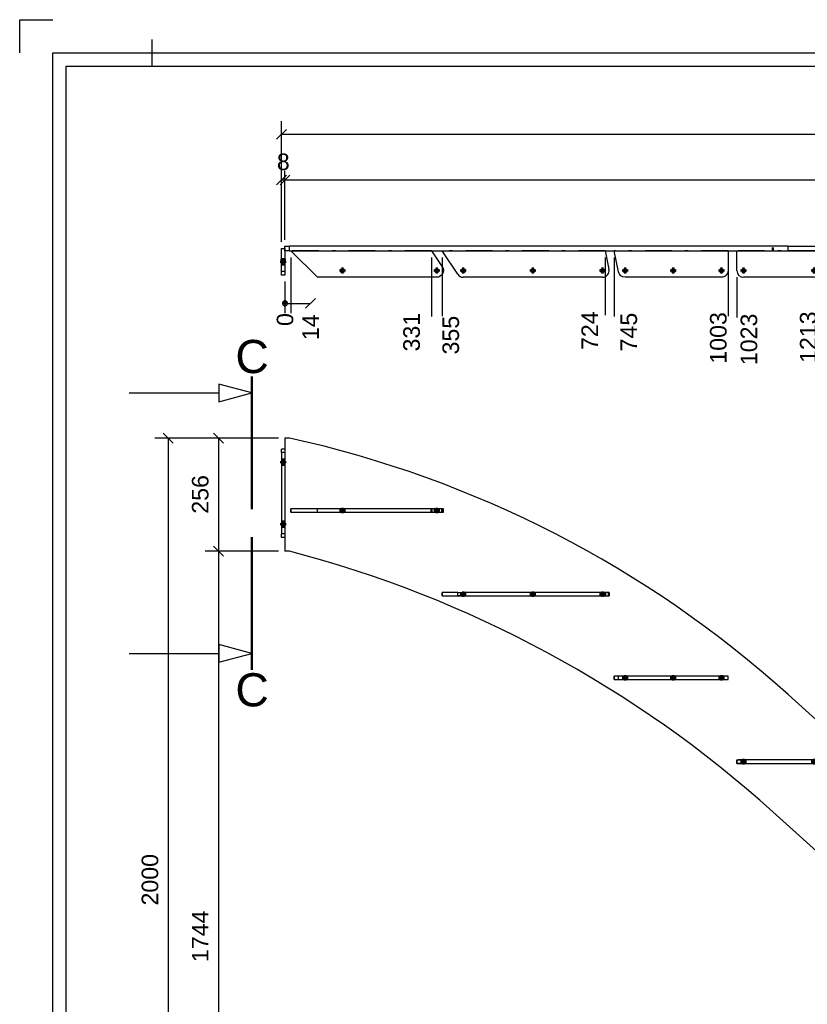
# Model space of a CAD drawing. Header units: millimetres. Extents: x -1132 to -712, y -484 to -187.
# Tile 3 of 8: x -1132 to -1013, y -335 to -187. Entities that reach past the tile are written whole.
import ezdxf
from ezdxf.enums import TextEntityAlignment as Align

# ---------------------------------------------------------------- set-up
doc = ezdxf.new("R2010")
doc.units = ezdxf.units.MM
for name, pattern in [('DASHDOT', [8.5, 4, -2, 0.5, -2]), ('DOT', [2, 0.5, -1.5]), ('STRICHPUNKT2', [18.5, 10, -4, 0.5, -4]), ('STRICHPUNKT3', [35.5, 25, -5, 0.5, -5])]:
    doc.linetypes.add(name, pattern=pattern)
doc.layers.get('0').update_dxf_attribs({"linetype": 'CONTINUOUS'})
for name, color, linetype in [('DIM49', 4, 'CONTINUOUS'), ('LE_MIDDLE', 7, 'CONTINUOUS'), ('TXT_ALL', 7, 'CONTINUOUS'), ('TXT_DIM49', 2, 'CONTINUOUS')]:
    doc.layers.add(name, color=color, linetype=linetype)
doc.layers.add('LE_ALL', color=7, linetype='CONTINUOUS', lineweight=50)
doc.styles.add('ARIAL', font='arial.ttf')

# ---------------------------------------------------------------- blocks, each defined once
blk = doc.blocks.new('DINA3_00002', base_point=(-718.82, -476.63))
for p, q in [((-1111.82, -193.63), (-1111.82, -189.63)), ((-1124.82, -476.63), (-1124.82, -193.63)), ((-1124.82, -193.63), (-718.82, -193.63))]:
    blk.add_line(p, q)
for points in [[(-1131.82, -191.63), (-1131.82, -186.63), (-1126.82, -186.63)], [(-1126.82, -478.63), (-1126.82, -191.63), (-716.82, -191.63)]]:
    blk.add_lwpolyline(points)
blk = doc.blocks.new('_ZBL0023_00001')
blk.add_blockref('DINA3_00002', (-718.82, -476.63))
blk = doc.blocks.new('_D1', base_point=(-1103.35, -261.14))
at = {"layer": 'DIM49', "color": 1}
for p, q in [((-1101.1, -250.48), (-1102.6, -248.98)), ((-1092.81, -249.73), (-1103.85, -249.73)), ((-1101.85, -249.73), (-1101.85, -266.79)), ((-1092.81, -266.79), (-1103.85, -266.79)), ((-1102.6, -266.04), (-1101.1, -267.54))]:
    blk.add_line(p, q, dxfattribs=at)
at = {"layer": 'TXT_DIM49', "style": 'ARIAL'}
blk.add_text('256', height=2.5, rotation=90.0002, dxfattribs=at).set_placement((-1103.35, -261.14))
blk = doc.blocks.new('_D2', base_point=(-1103.35, -328.76))
at = {"layer": 'DIM49', "color": 1}
for p, q in [((-1092.81, -266.79), (-1103.85, -266.79)), ((-1101.1, -267.54), (-1102.6, -266.04)), ((-1101.85, -266.79), (-1101.85, -383.05))]:
    blk.add_line(p, q, dxfattribs=at)
at = {"layer": 'TXT_DIM49', "style": 'ARIAL'}
blk.add_text('1744', height=2.5, rotation=90.0002, dxfattribs=at).set_placement((-1103.35, -328.76))
blk = doc.blocks.new('_D3', base_point=(-1110.93, -320.23))
at = {"layer": 'DIM49', "color": 1}
for p, q in [((-1108.68, -250.48), (-1110.18, -248.98)), ((-1092.81, -249.73), (-1111.43, -249.73)), ((-1109.43, -249.73), (-1109.43, -383.05))]:
    blk.add_line(p, q, dxfattribs=at)
at = {"layer": 'TXT_DIM49', "style": 'ARIAL'}
blk.add_text('2000', height=2.5, rotation=90.0002, dxfattribs=at).set_placement((-1110.93, -320.23))
blk = doc.blocks.new('Plaatwerk D_ 10_00093', base_point=(-1091.15, -266.79))
for p, q in [((-1091.15, -266.79), (-1091.81, -266.79)), ((-977.9, -322.71), (-1015.93, -288.42)), ((-975.03, -345.05), (-1018.22, -306.1))]:
    blk.add_line(p, q)
blk.add_lwpolyline([(-1091.15, -249.73), (-1091.81, -249.73), (-1091.81, -266.79)])
for centre, radius, start, end in [((-1126.64, -411.2), 165.32, 47.9593, 77.6018), ((-1135.23, -435.85), 174.71, 47.9563, 75.3858)]:
    blk.add_arc(centre, radius, start, end)
at = {"layer": 'LE_ALL', "color": 3, "linetype": 'DOT'}
blk.add_line((-1069.71, -260.91), (-1069.71, -260.38), dxfattribs=at)
blk.add_lwpolyline([(-1043.53, -273.54), (-1043.53, -273)], dxfattribs=at)
at = {"layer": 'LE_MIDDLE', "color": 2, "linetype": 'DASHDOT'}
for points in [[(-1069.71, -260.38), (-1090.91, -260.38), (-1090.91, -260.91), (-1069.71, -260.91)], [(-1043.53, -273), (-1068.11, -273), (-1068.11, -273.54), (-1043.53, -273.54)]]:
    blk.add_lwpolyline(points, dxfattribs=at)
for points in [[(-1024.98, -286.16), (-1024.98, -285.63), (-1042.16, -285.63), (-1042.16, -286.16)], [(-1010.98, -298.79), (-1010.98, -298.26), (-1023.64, -298.26), (-1023.64, -298.79)]]:
    blk.add_lwpolyline(points, close=True, dxfattribs=at)
for name, p in [('_D3', (-1110.93, -320.23)), ('_D1', (-1103.35, -261.14)), ('_D2', (-1103.35, -328.76))]:
    blk.add_blockref(name, p)
blk = doc.blocks.new('Plaatwerk D_ 10_00092')
blk.add_blockref('Plaatwerk D_ 10_00093', (-1091.15, -266.79))
blk = doc.blocks.new('_D7', base_point=(-1003.96, -308.89))
at = {"layer": 'DIM49', "color": 1}
for p, q in [((-1009.98, -298.26), (-1000.46, -298.26)), ((-1001.71, -299.01), (-1003.21, -297.51)), ((-1002.46, -298.26), (-1002.46, -310.88)), ((-1003.21, -310.13), (-1001.71, -311.63)), ((-1005.56, -310.88), (-1000.46, -310.88))]:
    blk.add_line(p, q, dxfattribs=at)
at = {"layer": 'TXT_DIM49', "style": 'ARIAL'}
blk.add_text('189,4', height=2.5, rotation=90.0002, dxfattribs=at).set_placement((-1003.96, -308.89))
blk = doc.blocks.new('Plaatwerk D_ 8_00124', base_point=(-1022.94, -298.26))
for p, q in [((-1022.64, -298.79), (-1022.64, -298.26)), ((-1011.98, -298.26), (-1010.98, -298.26)), ((-1010.98, -298.79), (-1010.98, -298.26)), ((-1022.64, -298.79), (-1023.64, -298.79)), ((-1010.98, -298.79), (-1011.98, -298.79))]:
    blk.add_line(p, q)
for points in [[(-1023.64, -298.79), (-1023.64, -298.26), (-1022.64, -298.26)], [(-1022.64, -298.79), (-1011.98, -298.79), (-1011.98, -298.26), (-1022.64, -298.26)]]:
    blk.add_lwpolyline(points)
at = {"layer": 'LE_ALL', "color": 3, "linetype": 'DOT'}
for p, q in [((-1022.94, -298.26), (-1022.94, -298.79)), ((-1022.34, -298.26), (-1022.34, -298.79)), ((-1012.28, -298.26), (-1012.28, -298.79)), ((-1011.68, -298.26), (-1011.68, -298.79))]:
    blk.add_line(p, q, dxfattribs=at)
blk.add_blockref('_D7', (-1003.96, -308.89))
blk = doc.blocks.new('_00126', base_point=(-1022.64, -298.11))
at = {"layer": 'LE_ALL', "color": 1, "linetype": 'STRICHPUNKT2'}
for p, q in [((-1022.64, -298.11), (-1022.64, -298.94)), ((-1011.98, -298.11), (-1011.98, -298.94))]:
    blk.add_line(p, q, dxfattribs=at)
blk = doc.blocks.new('_00125')
blk.add_blockref('_00126', (-1022.64, -298.11))
blk = doc.blocks.new('Plaatwerk D_ 8_00123')
for name, p in [('Plaatwerk D_ 8_00124', (-1022.94, -298.26)), ('_00125', (0, 0))]:
    blk.add_blockref(name, p)
blk = doc.blocks.new('Plaatwerk D_ 8_00128', base_point=(-1026.28, -285.63))
for p, q in [((-1042.16, -286.16), (-1042.16, -285.63)), ((-1042.16, -286.16), (-1041.49, -286.16)), ((-1041.49, -286.16), (-1041.49, -285.63)), ((-1041.49, -286.16), (-1040.51, -286.16)), ((-1040.51, -286.16), (-1040.51, -285.63)), ((-1025.98, -285.63), (-1040.51, -285.63)), ((-1040.51, -286.16), (-1025.98, -286.16)), ((-1025.98, -286.16), (-1025.98, -285.63))]:
    blk.add_line(p, q)
for points in [[(-1040.51, -285.63), (-1041.49, -285.63), (-1042.16, -285.63)], [(-1025.98, -286.16), (-1024.98, -286.16), (-1024.98, -285.63), (-1025.98, -285.63)]]:
    blk.add_lwpolyline(points)
at = {"layer": 'LE_ALL', "color": 3, "linetype": 'DOT'}
for p, q in [((-1040.81, -285.63), (-1040.81, -286.16)), ((-1040.21, -285.63), (-1040.21, -286.16)), ((-1033.55, -285.63), (-1033.55, -286.16)), ((-1032.95, -285.63), (-1032.95, -286.16)), ((-1026.28, -285.63), (-1026.28, -286.16)), ((-1025.68, -285.63), (-1025.68, -286.16))]:
    blk.add_line(p, q, dxfattribs=at)
blk = doc.blocks.new('_00130', base_point=(-1025.98, -285.48))
at = {"layer": 'LE_ALL', "color": 1, "linetype": 'STRICHPUNKT2'}
for p, q in [((-1040.51, -285.48), (-1040.51, -286.31)), ((-1033.25, -285.48), (-1033.25, -286.31)), ((-1025.98, -285.48), (-1025.98, -286.31))]:
    blk.add_line(p, q, dxfattribs=at)
blk = doc.blocks.new('_00129')
blk.add_blockref('_00130', (-1025.98, -285.48))
blk = doc.blocks.new('Plaatwerk D_ 8_00127')
for name, p in [('Plaatwerk D_ 8_00128', (-1026.28, -285.63)), ('_00129', (0, 0))]:
    blk.add_blockref(name, p)
blk = doc.blocks.new('Plaatwerk D_ 8_00132', base_point=(-1043.53, -273.54))
for p, q in [((-1068.11, -273.54), (-1068.11, -273)), ((-1065.75, -273), (-1068.11, -273)), ((-1064.92, -273.54), (-1064.92, -273)), ((-1042.92, -273), (-1043.92, -273)), ((-1042.92, -273.54), (-1042.92, -273)), ((-1068.11, -273.54), (-1065.75, -273.54)), ((-1064.92, -273.54), (-1065.75, -273.54)), ((-1043.92, -273.54), (-1042.92, -273.54))]:
    blk.add_line(p, q)
for points in [[(-1065.75, -273.54), (-1065.75, -273), (-1064.92, -273)], [(-1064.92, -273.54), (-1043.92, -273.54), (-1043.92, -273), (-1064.92, -273)]]:
    blk.add_lwpolyline(points)
at = {"layer": 'LE_ALL', "color": 3, "linetype": 'DOT'}
for p, q in [((-1065.22, -273), (-1065.22, -273.54)), ((-1064.62, -273), (-1064.62, -273.54)), ((-1054.72, -273), (-1054.72, -273.54)), ((-1054.12, -273), (-1054.12, -273.54)), ((-1044.22, -273), (-1044.22, -273.54)), ((-1043.62, -273), (-1043.62, -273.54)), ((-1043.53, -273.54), (-1043.53, -273)), ((-1042.94, -273.54), (-1042.94, -273))]:
    blk.add_line(p, q, dxfattribs=at)
blk = doc.blocks.new('_00134', base_point=(-1043.92, -272.85))
at = {"layer": 'LE_ALL', "color": 1, "linetype": 'STRICHPUNKT2'}
for p, q in [((-1064.92, -272.85), (-1064.92, -273.69)), ((-1054.42, -272.85), (-1054.42, -273.69)), ((-1043.92, -272.85), (-1043.92, -273.69))]:
    blk.add_line(p, q, dxfattribs=at)
blk = doc.blocks.new('_00133')
blk.add_blockref('_00134', (-1043.92, -272.85))
blk = doc.blocks.new('Plaatwerk D_ 8_00131')
for name, p in [('Plaatwerk D_ 8_00132', (-1043.53, -273.54)), ('_00133', (0, 0))]:
    blk.add_blockref(name, p)
blk = doc.blocks.new('Plaatwerk D_ 8_00136', base_point=(-1068.09, -260.91))
for p, q in [((-1090.91, -260.91), (-1090.91, -260.38)), ((-1090.91, -260.91), (-1086.91, -260.91)), ((-1086.91, -260.91), (-1086.91, -260.38)), ((-1086.91, -260.91), (-1068.92, -260.91)), ((-1067.92, -260.38), (-1068.92, -260.38)), ((-1068.92, -260.91), (-1068.92, -260.38))]:
    blk.add_line(p, q)
for points in [[(-1068.92, -260.38), (-1086.91, -260.38), (-1090.91, -260.38)], [(-1068.92, -260.91), (-1067.92, -260.91), (-1067.92, -260.38)]]:
    blk.add_lwpolyline(points)
at = {"layer": 'LE_ALL', "color": 3, "linetype": 'DOT'}
for p, q in [((-1083.45, -260.38), (-1083.45, -260.91)), ((-1082.85, -260.38), (-1082.85, -260.91)), ((-1069.71, -260.91), (-1069.71, -260.38)), ((-1069.22, -260.38), (-1069.22, -260.91)), ((-1068.62, -260.38), (-1068.62, -260.91)), ((-1068.09, -260.91), (-1068.09, -260.38))]:
    blk.add_line(p, q, dxfattribs=at)
blk = doc.blocks.new('_00138', base_point=(-1068.92, -260.23))
at = {"layer": 'LE_ALL', "color": 1, "linetype": 'STRICHPUNKT2'}
for p, q in [((-1083.15, -260.23), (-1083.15, -261.06)), ((-1068.92, -260.23), (-1068.92, -261.06))]:
    blk.add_line(p, q, dxfattribs=at)
blk = doc.blocks.new('_00137')
blk.add_blockref('_00138', (-1068.92, -260.23))
blk = doc.blocks.new('Plaatwerk D_ 8_00135')
for name, p in [('Plaatwerk D_ 8_00136', (-1068.09, -260.91)), ('_00137', (0, 0))]:
    blk.add_blockref(name, p)
blk = doc.blocks.new('Trededragers_00098')
for name in ['Plaatwerk D_ 8_00135', 'Plaatwerk D_ 8_00131', 'Plaatwerk D_ 8_00127', 'Plaatwerk D_ 8_00123']:
    blk.add_blockref(name, (0, 0))
blk = doc.blocks.new('Plaatwerk D_ 8_00140', base_point=(-1091.81, -262.31))
for p, q in [((-1091.81, -251.38), (-1092.35, -251.38)), ((-1092.35, -251.91), (-1092.35, -264.18)), ((-1091.81, -251.38), (-1091.81, -251.91)), ((-1091.81, -251.91), (-1091.81, -264.18)), ((-1091.81, -264.18), (-1092.35, -264.18))]:
    blk.add_line(p, q)
for points in [[(-1091.81, -251.91), (-1092.35, -251.91), (-1092.35, -251.38)], [(-1091.81, -264.18), (-1091.81, -264.71), (-1092.35, -264.71), (-1092.35, -264.18)]]:
    blk.add_lwpolyline(points)
at = {"layer": 'LE_ALL', "color": 3, "linetype": 'DOT'}
for p, q in [((-1091.81, -252.98), (-1092.35, -252.98)), ((-1091.81, -253.78), (-1092.35, -253.78)), ((-1091.81, -262.31), (-1092.35, -262.31)), ((-1091.81, -263.11), (-1092.35, -263.11))]:
    blk.add_line(p, q, dxfattribs=at)
blk = doc.blocks.new('DIN 13-M12_00142', base_point=(-1091.81, -262.37))
at = {"layer": 'LE_ALL', "color": 3, "linetype": 'DOT'}
for p, q in [((-1091.81, -252.98), (-1092.35, -252.98)), ((-1091.81, -253.04), (-1092.35, -253.04)), ((-1091.81, -253.72), (-1092.35, -253.72)), ((-1091.81, -253.78), (-1092.35, -253.78)), ((-1091.81, -262.31), (-1092.35, -262.31)), ((-1091.81, -262.37), (-1092.35, -262.37)), ((-1091.81, -263.05), (-1092.35, -263.05)), ((-1091.81, -263.11), (-1092.35, -263.11))]:
    blk.add_line(p, q, dxfattribs=at)
blk = doc.blocks.new('DIN 13-M12_00141')
blk.add_blockref('DIN 13-M12_00142', (-1091.81, -262.37))
blk = doc.blocks.new('_00144', base_point=(-1091.61, -262.71))
at = {"layer": 'LE_ALL', "color": 1, "linetype": 'STRICHPUNKT2'}
for p, q in [((-1091.61, -253.38), (-1092.55, -253.38)), ((-1091.61, -262.71), (-1092.55, -262.71))]:
    blk.add_line(p, q, dxfattribs=at)
blk = doc.blocks.new('_00143')
blk.add_blockref('_00144', (-1091.61, -262.71))
blk = doc.blocks.new('Plaatwerk D_ 8_00139')
for name, p in [('Plaatwerk D_ 8_00140', (-1091.81, -262.31)), ('_00143', (0, 0)), ('DIN 13-M12_00141', (0, 0))]:
    blk.add_blockref(name, p)
blk = doc.blocks.new('Trapboom_00091')
for name in ['Plaatwerk D_ 10_00092', 'Plaatwerk D_ 8_00139', 'Trededragers_00098']:
    blk.add_blockref(name, (0, 0))
blk = doc.blocks.new('BNR 14_00090')
blk.add_blockref('Trapboom_00091', (0, 0))
blk = doc.blocks.new('Breda_00089')
blk.add_blockref('BNR 14_00090', (0, 0))
blk = doc.blocks.new('AKPFEIL_00149', base_point=(-1096.8, -242.93))
blk.add_line((-1115.3, -242.93), (-1101.8, -242.93))
blk.add_lwpolyline([(-1096.8, -242.93), (-1101.8, -241.59), (-1101.8, -244.27)], close=True)
blk = doc.blocks.new('3DFIGCON_00148')
blk.add_blockref('AKPFEIL_00149', (-1096.8, -242.93))
blk = doc.blocks.new('AKPFEIL_00151', base_point=(-1096.8, -282.2))
blk.add_line((-1115.3, -282.2), (-1101.8, -282.2))
blk.add_lwpolyline([(-1096.8, -282.2), (-1101.8, -280.86), (-1101.8, -283.54)], close=True)
blk = doc.blocks.new('3DFIGCON_00150')
blk.add_blockref('AKPFEIL_00151', (-1096.8, -282.2))
blk = doc.blocks.new('TFIELD_00154', base_point=(-1099.29, -237.43))
at = {"layer": 'TXT_ALL', "color": 1, "style": 'ARIAL'}
blk.add_text('C', height=5, dxfattribs=at).set_placement((-1099.29, -237.43), align=Align.MIDDLE_LEFT)
blk = doc.blocks.new('FLEX_00153', base_point=(-1096.8, -237.43))
blk.add_blockref('TFIELD_00154', (-1099.29, -237.43))
blk = doc.blocks.new('3DFIGCON_00152')
blk.add_blockref('FLEX_00153', (-1096.8, -237.43))
blk = doc.blocks.new('TFIELD_00157', base_point=(-1099.29, -287.7))
at = {"layer": 'TXT_ALL', "color": 1, "style": 'ARIAL'}
blk.add_text('C', height=5, dxfattribs=at).set_placement((-1099.29, -287.7), align=Align.MIDDLE_LEFT)
blk = doc.blocks.new('FLEX_00156', base_point=(-1096.8, -287.7))
blk.add_blockref('TFIELD_00157', (-1099.29, -287.7))
blk = doc.blocks.new('3DFIGCON_00155')
blk.add_blockref('FLEX_00156', (-1096.8, -287.7))
blk = doc.blocks.new('_00147', base_point=(-1096.8, -240.43))
at = {"layer": 'LE_ALL', "color": 4, "linetype": 'STRICHPUNKT3'}
for p, q in [((-1096.8, -240.43), (-1096.8, -260.43)), ((-1096.8, -284.7), (-1096.8, -264.7))]:
    blk.add_line(p, q, dxfattribs=at)
for name in ['3DFIGCON_00152', '3DFIGCON_00148', '3DFIGCON_00150', '3DFIGCON_00155']:
    blk.add_blockref(name, (0, 0))
blk = doc.blocks.new('_00146')
blk.add_blockref('_00147', (-1096.8, -240.43))
blk = doc.blocks.new('_00145')
blk.add_blockref('_00146', (0, 0))
blk = doc.blocks.new('_A3D0050_00088')
for name in ['_00145', 'Breda_00089']:
    blk.add_blockref(name, (0, 0))
blk = doc.blocks.new('_ANS0050_00087')
blk.add_blockref('_A3D0050_00088', (0, 0))
blk = doc.blocks.new('_D8', base_point=(-1001.48, -209.31))
at = {"layer": 'DIM49', "color": 1}
for p, q in [((-903.48, -219.81), (-903.48, -208.81)), ((-1091.06, -210.06), (-1092.56, -211.56)), ((-1091.81, -219.81), (-1091.81, -209.41)), ((-903.48, -210.81), (-1091.81, -210.81)), ((-904.23, -211.56), (-902.73, -210.06))]:
    blk.add_line(p, q, dxfattribs=at)
at = {"layer": 'TXT_DIM49', "style": 'ARIAL'}
blk.add_text('2825', height=2.5, dxfattribs=at).set_placement((-1001.48, -209.31))
blk = doc.blocks.new('_D9', base_point=(-1093.04, -209.31))
at = {"layer": 'DIM49', "color": 1}
for p, q in [((-1091.6, -210.06), (-1093.1, -211.56)), ((-1092.56, -211.56), (-1091.06, -210.06)), ((-1092.35, -220.14), (-1092.35, -209.41)), ((-1091.81, -210.81), (-1092.35, -210.81)), ((-1091.81, -219.81), (-1091.81, -209.41))]:
    blk.add_line(p, q, dxfattribs=at)
at = {"layer": 'TXT_DIM49', "style": 'ARIAL'}
blk.add_text('8', height=2.5, dxfattribs=at).set_placement((-1093.04, -209.31))
blk = doc.blocks.new('Plaatwerk D_ 10_00176', base_point=(-1018.22, -221.48))
for p, q in [((-1015.93, -220.81), (-1091.15, -220.81)), ((-1091.15, -221.48), (-1091.15, -220.81)), ((-903.48, -220.81), (-977.9, -220.81)), ((-977.9, -221.48), (-977.9, -220.81)), ((-1091.15, -221.48), (-1015.93, -221.48))]:
    blk.add_line(p, q)
for points in [[(-1091.15, -221.48), (-1091.81, -221.48), (-1091.81, -220.81), (-1091.15, -220.81)], [(-977.9, -221.48), (-1015.93, -221.48), (-1015.93, -220.81), (-977.9, -220.81)], [(-977.9, -221.48), (-903.48, -221.48), (-903.48, -220.81)]]:
    blk.add_lwpolyline(points)
at = {"layer": 'LE_ALL', "color": 3, "linetype": 'DOT'}
for p, q in [((-1018.22, -221.48), (-1018.22, -220.81)), ((-975.03, -221.48), (-975.03, -220.81)), ((-908.81, -221.48), (-908.81, -220.81))]:
    blk.add_line(p, q, dxfattribs=at)
at = {"layer": 'LE_MIDDLE', "color": 2, "linetype": 'DASHDOT'}
for p, q in [((-1069.71, -221.48), (-1090.91, -221.48)), ((-1043.53, -221.48), (-1068.11, -221.48)), ((-1024.98, -221.48), (-1042.16, -221.48)), ((-1010.98, -221.48), (-1023.64, -221.48)), ((-996.98, -221.48), (-1009.64, -221.48)), ((-982.98, -221.48), (-995.64, -221.48)), ((-968.98, -221.48), (-981.64, -221.48)), ((-949.24, -221.48), (-967.64, -221.48)), ((-923.32, -221.48), (-947.86, -221.48)), ((-903.71, -221.48), (-921.7, -221.48))]:
    blk.add_line(p, q, dxfattribs=at)
for name, p in [('_D9', (-1093.04, -209.31)), ('_D8', (-1001.48, -209.31))]:
    blk.add_blockref(name, p)
blk = doc.blocks.new('Plaatwerk D_ 10_00175')
blk.add_blockref('Plaatwerk D_ 10_00176', (-1018.22, -221.48))
blk = doc.blocks.new('Plaatwerk D_ 8_00207', base_point=(-1011.98, -224.18))
for p, q in [((-1023.64, -221.48), (-1010.98, -221.48)), ((-1023.64, -224.48), (-1023.64, -221.48)), ((-1010.98, -221.48), (-1010.98, -224.48)), ((-1011.98, -225.48), (-1022.64, -225.48))]:
    blk.add_line(p, q)
for centre in [(-1022.64, -224.48), (-1011.98, -224.48)]:
    blk.add_circle(centre, 0.3)
for centre, start, end in [((-1022.64, -224.48), -180, -90), ((-1011.98, -224.48), -90, 0)]:
    blk.add_arc(centre, 1, start, end)
blk = doc.blocks.new('_00209', base_point=(-1022.64, -224.48))
at = {"layer": 'LE_ALL', "color": 1, "linetype": 'STRICHPUNKT2'}
for p, q in [((-1022.64, -224.48), (-1022.64, -224.03)), ((-1022.64, -224.48), (-1022.64, -224.03)), ((-1011.98, -224.48), (-1011.98, -224.03)), ((-1011.98, -224.48), (-1011.98, -224.03)), ((-1022.64, -224.48), (-1023.09, -224.48)), ((-1022.64, -224.48), (-1023.09, -224.48)), ((-1022.64, -224.48), (-1022.19, -224.48)), ((-1022.64, -224.48), (-1022.64, -224.93)), ((-1022.64, -224.48), (-1022.19, -224.48)), ((-1022.64, -224.48), (-1022.64, -224.93)), ((-1011.98, -224.48), (-1012.43, -224.48)), ((-1011.98, -224.48), (-1012.43, -224.48)), ((-1011.98, -224.48), (-1011.53, -224.48)), ((-1011.98, -224.48), (-1011.98, -224.93)), ((-1011.98, -224.48), (-1011.53, -224.48)), ((-1011.98, -224.48), (-1011.98, -224.93))]:
    blk.add_line(p, q, dxfattribs=at)
blk = doc.blocks.new('_00208')
blk.add_blockref('_00209', (-1022.64, -224.48))
blk = doc.blocks.new('Plaatwerk D_ 8_00206')
for name, p in [('Plaatwerk D_ 8_00207', (-1011.98, -224.18)), ('_00208', (0, 0))]:
    blk.add_blockref(name, p)
blk = doc.blocks.new('Plaatwerk D_ 8_00211', base_point=(-1033.25, -224.18))
blk.add_lwpolyline([(-1025.98, -225.48), (-1040.51, -225.48, -0.354896), (-1041.49, -224.68), (-1042.16, -221.48), (-1024.98, -221.48), (-1024.98, -224.48, -0.414214)], format="xyb", close=True)
for centre in [(-1040.51, -224.48), (-1033.25, -224.48), (-1025.98, -224.48)]:
    blk.add_circle(centre, 0.3)
blk = doc.blocks.new('_00213', base_point=(-1025.98, -224.48))
at = {"layer": 'LE_ALL', "color": 1, "linetype": 'STRICHPUNKT2'}
for p, q in [((-1040.51, -224.48), (-1040.51, -224.03)), ((-1040.51, -224.48), (-1040.51, -224.03)), ((-1033.25, -224.48), (-1033.25, -224.03)), ((-1033.25, -224.48), (-1033.25, -224.03)), ((-1025.98, -224.48), (-1025.98, -224.03)), ((-1025.98, -224.48), (-1025.98, -224.03)), ((-1040.51, -224.48), (-1040.96, -224.48)), ((-1040.51, -224.48), (-1040.96, -224.48)), ((-1040.51, -224.48), (-1040.06, -224.48)), ((-1040.51, -224.48), (-1040.51, -224.93)), ((-1040.51, -224.48), (-1040.06, -224.48)), ((-1040.51, -224.48), (-1040.51, -224.93)), ((-1033.25, -224.48), (-1033.7, -224.48)), ((-1033.25, -224.48), (-1033.7, -224.48)), ((-1033.25, -224.48), (-1032.8, -224.48)), ((-1033.25, -224.48), (-1033.25, -224.93)), ((-1033.25, -224.48), (-1032.8, -224.48)), ((-1033.25, -224.48), (-1033.25, -224.93)), ((-1025.98, -224.48), (-1026.43, -224.48)), ((-1025.98, -224.48), (-1026.43, -224.48)), ((-1025.98, -224.48), (-1025.53, -224.48)), ((-1025.98, -224.48), (-1025.98, -224.93)), ((-1025.98, -224.48), (-1025.53, -224.48)), ((-1025.98, -224.48), (-1025.98, -224.93))]:
    blk.add_line(p, q, dxfattribs=at)
blk = doc.blocks.new('_00212')
blk.add_blockref('_00213', (-1025.98, -224.48))
blk = doc.blocks.new('Plaatwerk D_ 8_00210')
for name, p in [('Plaatwerk D_ 8_00211', (-1033.25, -224.18)), ('_00212', (0, 0))]:
    blk.add_blockref(name, p)
blk = doc.blocks.new('Plaatwerk D_ 8_00215', base_point=(-1054.42, -224.18))
for p, q in [((-1068.11, -221.48), (-1043.53, -221.48)), ((-1065.75, -225.03), (-1068.11, -221.48)), ((-1043.53, -221.48), (-1042.94, -224.27)), ((-1043.92, -225.48), (-1064.92, -225.48))]:
    blk.add_line(p, q)
for centre in [(-1064.92, -224.48), (-1054.42, -224.48), (-1043.92, -224.48)]:
    blk.add_circle(centre, 0.3)
for centre, start, end in [((-1064.92, -224.48), -146.4, -90), ((-1043.92, -224.48), -90, 11.8417)]:
    blk.add_arc(centre, 1, start, end)
blk = doc.blocks.new('_00217', base_point=(-1043.92, -224.48))
at = {"layer": 'LE_ALL', "color": 1, "linetype": 'STRICHPUNKT2'}
for p, q in [((-1064.92, -224.48), (-1064.92, -224.03)), ((-1064.92, -224.48), (-1064.92, -224.03)), ((-1054.42, -224.48), (-1054.42, -224.03)), ((-1054.42, -224.48), (-1054.42, -224.03)), ((-1043.92, -224.48), (-1043.92, -224.03)), ((-1043.92, -224.48), (-1043.92, -224.03)), ((-1064.92, -224.48), (-1065.37, -224.48)), ((-1064.92, -224.48), (-1065.37, -224.48)), ((-1064.92, -224.48), (-1064.47, -224.48)), ((-1064.92, -224.48), (-1064.92, -224.93)), ((-1064.92, -224.48), (-1064.47, -224.48)), ((-1064.92, -224.48), (-1064.92, -224.93)), ((-1054.42, -224.48), (-1054.87, -224.48)), ((-1054.42, -224.48), (-1054.87, -224.48)), ((-1054.42, -224.48), (-1053.97, -224.48)), ((-1054.42, -224.48), (-1054.42, -224.93)), ((-1054.42, -224.48), (-1053.97, -224.48)), ((-1054.42, -224.48), (-1054.42, -224.93)), ((-1043.92, -224.48), (-1044.37, -224.48)), ((-1043.92, -224.48), (-1044.37, -224.48)), ((-1043.92, -224.48), (-1043.47, -224.48)), ((-1043.92, -224.48), (-1043.92, -224.93)), ((-1043.92, -224.48), (-1043.47, -224.48)), ((-1043.92, -224.48), (-1043.92, -224.93))]:
    blk.add_line(p, q, dxfattribs=at)
blk = doc.blocks.new('_00216')
blk.add_blockref('_00217', (-1043.92, -224.48))
blk = doc.blocks.new('Plaatwerk D_ 8_00214')
for name, p in [('Plaatwerk D_ 8_00215', (-1054.42, -224.18)), ('_00216', (0, 0))]:
    blk.add_blockref(name, p)
blk = doc.blocks.new('Plaatwerk D_ 8_00219', base_point=(-1083.15, -224.18))
blk.add_lwpolyline([(-1069.71, -221.48), (-1068.09, -223.92, -0.598488), (-1068.92, -225.48), (-1086.91, -225.48), (-1090.91, -221.48)], format="xyb", close=True)
for centre in [(-1083.15, -224.48), (-1068.92, -224.48)]:
    blk.add_circle(centre, 0.3)
blk = doc.blocks.new('_00221', base_point=(-1068.92, -224.48))
at = {"layer": 'LE_ALL', "color": 1, "linetype": 'STRICHPUNKT2'}
for p, q in [((-1083.15, -224.48), (-1083.15, -224.03)), ((-1083.15, -224.48), (-1083.15, -224.03)), ((-1068.92, -224.48), (-1068.92, -224.03)), ((-1068.92, -224.48), (-1068.92, -224.03)), ((-1083.15, -224.48), (-1083.6, -224.48)), ((-1083.15, -224.48), (-1083.6, -224.48)), ((-1083.15, -224.48), (-1082.7, -224.48)), ((-1083.15, -224.48), (-1083.15, -224.93)), ((-1083.15, -224.48), (-1082.7, -224.48)), ((-1083.15, -224.48), (-1083.15, -224.93)), ((-1068.92, -224.48), (-1069.37, -224.48)), ((-1068.92, -224.48), (-1069.37, -224.48)), ((-1068.92, -224.48), (-1068.47, -224.48)), ((-1068.92, -224.48), (-1068.92, -224.93)), ((-1068.92, -224.48), (-1068.47, -224.48)), ((-1068.92, -224.48), (-1068.92, -224.93))]:
    blk.add_line(p, q, dxfattribs=at)
blk = doc.blocks.new('_00220')
blk.add_blockref('_00221', (-1068.92, -224.48))
blk = doc.blocks.new('Plaatwerk D_ 8_00218')
for name, p in [('Plaatwerk D_ 8_00219', (-1083.15, -224.18)), ('_00220', (0, 0))]:
    blk.add_blockref(name, p)
blk = doc.blocks.new('Trededragers_00181')
for name in ['Plaatwerk D_ 8_00218', 'Plaatwerk D_ 8_00214', 'Plaatwerk D_ 8_00210', 'Plaatwerk D_ 8_00206']:
    blk.add_blockref(name, (0, 0))
blk = doc.blocks.new('_D10', base_point=(-1086.7, -234.97))
at = {"layer": 'DIM49', "color": 1}
blk.add_line((-1090.91, -222.48), (-1090.91, -230.91), dxfattribs=at)
at = {"layer": 'TXT_DIM49', "style": 'ARIAL'}
blk.add_text('14', height=2.5, rotation=90.0002, dxfattribs=at).set_placement((-1086.7, -234.97))
blk = doc.blocks.new('_D11', base_point=(-1071.47, -236.67))
at = {"layer": 'DIM49', "color": 1}
blk.add_line((-1069.71, -222.48), (-1069.71, -231.41), dxfattribs=at)
at = {"layer": 'TXT_DIM49', "style": 'ARIAL'}
blk.add_text('331', height=2.5, rotation=90.0002, dxfattribs=at).set_placement((-1071.47, -236.67))
blk = doc.blocks.new('_D12', base_point=(-1065.56, -237.12))
at = {"layer": 'DIM49', "color": 1}
blk.add_line((-1068.11, -222.48), (-1068.11, -231.36), dxfattribs=at)
at = {"layer": 'TXT_DIM49', "style": 'ARIAL'}
blk.add_text('355', height=2.5, rotation=90.0002, dxfattribs=at).set_placement((-1065.56, -237.12))
blk = doc.blocks.new('_D13', base_point=(-1044.59, -236.45))
at = {"layer": 'DIM49', "color": 1}
blk.add_line((-1043.53, -222.48), (-1043.53, -231.19), dxfattribs=at)
at = {"layer": 'TXT_DIM49', "style": 'ARIAL'}
blk.add_text('724', height=2.5, rotation=90.0002, dxfattribs=at).set_placement((-1044.59, -236.45))
blk = doc.blocks.new('_D14', base_point=(-1038.71, -236.66))
at = {"layer": 'DIM49', "color": 1}
blk.add_line((-1042.16, -222.48), (-1042.16, -231.4), dxfattribs=at)
at = {"layer": 'TXT_DIM49', "style": 'ARIAL'}
blk.add_text('745', height=2.5, rotation=90.0002, dxfattribs=at).set_placement((-1038.71, -236.66))
blk = doc.blocks.new('_D15', base_point=(-1025.21, -238.51))
at = {"layer": 'DIM49', "color": 1}
blk.add_line((-1024.98, -222.48), (-1024.98, -231.33), dxfattribs=at)
at = {"layer": 'TXT_DIM49', "style": 'ARIAL'}
blk.add_text('1003', height=2.5, rotation=90.0002, dxfattribs=at).set_placement((-1025.21, -238.51))
blk = doc.blocks.new('_D16', base_point=(-1020.59, -238.73))
at = {"layer": 'DIM49', "color": 1}
blk.add_line((-1023.64, -225.48), (-1023.64, -231.55), dxfattribs=at)
at = {"layer": 'TXT_DIM49', "style": 'ARIAL'}
blk.add_text('1023', height=2.5, rotation=90.0002, dxfattribs=at).set_placement((-1020.59, -238.73))
blk = doc.blocks.new('_D17', base_point=(-1011.65, -238.4))
at = {"layer": 'DIM49', "color": 1}
blk.add_line((-1010.98, -225.48), (-1010.98, -231.22), dxfattribs=at)
at = {"layer": 'TXT_DIM49', "style": 'ARIAL'}
blk.add_text('1213', height=2.5, rotation=90.0002, dxfattribs=at).set_placement((-1011.65, -238.4))
blk = doc.blocks.new('_D18', base_point=(-1006.22, -238.65))
at = {"layer": 'DIM49', "color": 1}
blk.add_line((-1009.64, -225.48), (-1009.64, -231.47), dxfattribs=at)
at = {"layer": 'TXT_DIM49', "style": 'ARIAL'}
blk.add_text('1233', height=2.5, rotation=90.0002, dxfattribs=at).set_placement((-1006.22, -238.65))
blk = doc.blocks.new('_D19', base_point=(-997.73, -238.93))
at = {"layer": 'DIM49', "color": 1}
blk.add_line((-996.98, -225.48), (-996.98, -231.75), dxfattribs=at)
at = {"layer": 'TXT_DIM49', "style": 'ARIAL'}
blk.add_text('1423', height=2.5, rotation=90.0002, dxfattribs=at).set_placement((-997.73, -238.93))
blk = doc.blocks.new('_D20', base_point=(-993.03, -239.18))
at = {"layer": 'DIM49', "color": 1}
blk.add_line((-995.64, -225.48), (-995.64, -232), dxfattribs=at)
at = {"layer": 'TXT_DIM49', "style": 'ARIAL'}
blk.add_text('1443', height=2.5, rotation=90.0002, dxfattribs=at).set_placement((-993.03, -239.18))
blk = doc.blocks.new('_D21', base_point=(-983.62, -239.26))
at = {"layer": 'DIM49', "color": 1}
blk.add_line((-982.98, -225.48), (-982.98, -232.08), dxfattribs=at)
at = {"layer": 'TXT_DIM49', "style": 'ARIAL'}
blk.add_text('1633', height=2.5, rotation=90.0002, dxfattribs=at).set_placement((-983.62, -239.26))
blk = doc.blocks.new('_D22', base_point=(-979.08, -239.38))
at = {"layer": 'DIM49', "color": 1}
blk.add_line((-981.64, -225.48), (-981.64, -231.7), dxfattribs=at)
at = {"layer": 'TXT_DIM49', "style": 'ARIAL'}
blk.add_text('1653', height=2.5, rotation=90.0002, dxfattribs=at).set_placement((-979.08, -239.38))
blk = doc.blocks.new('_D23', base_point=(-969.46, -239.14))
at = {"layer": 'DIM49', "color": 1}
blk.add_line((-968.98, -225.48), (-968.98, -231.96), dxfattribs=at)
at = {"layer": 'TXT_DIM49', "style": 'ARIAL'}
blk.add_text('1843', height=2.5, rotation=90.0002, dxfattribs=at).set_placement((-969.46, -239.14))
blk = doc.blocks.new('_D24', base_point=(-964.56, -239.26))
at = {"layer": 'DIM49', "color": 1}
blk.add_line((-967.64, -225.48), (-967.64, -232.08), dxfattribs=at)
at = {"layer": 'TXT_DIM49', "style": 'ARIAL'}
blk.add_text('1863', height=2.5, rotation=90.0002, dxfattribs=at).set_placement((-964.56, -239.26))
blk = doc.blocks.new('_D25', base_point=(-949.96, -239.3))
at = {"layer": 'DIM49', "color": 1}
blk.add_line((-949.24, -222.48), (-949.24, -232.12), dxfattribs=at)
at = {"layer": 'TXT_DIM49', "style": 'ARIAL'}
blk.add_text('2139', height=2.5, rotation=90.0002, dxfattribs=at).set_placement((-949.96, -239.3))
blk = doc.blocks.new('_D26', base_point=(-945.29, -239.36))
at = {"layer": 'DIM49', "color": 1}
blk.add_line((-947.86, -222.48), (-947.86, -231.69), dxfattribs=at)
at = {"layer": 'TXT_DIM49', "style": 'ARIAL'}
blk.add_text('2159', height=2.5, rotation=90.0002, dxfattribs=at).set_placement((-945.29, -239.36))
blk = doc.blocks.new('_D27', base_point=(-922.07, -238.59))
at = {"layer": 'DIM49', "color": 1}
blk.add_line((-923.32, -222.48), (-923.32, -230.91), dxfattribs=at)
at = {"layer": 'TXT_DIM49', "style": 'ARIAL'}
blk.add_text('2527', height=2.5, rotation=90.0002, dxfattribs=at).set_placement((-922.07, -238.59))
blk = doc.blocks.new('_D28', base_point=(-918.23, -238.57))
at = {"layer": 'DIM49', "color": 1}
blk.add_line((-921.7, -222.48), (-921.7, -231.39), dxfattribs=at)
at = {"layer": 'TXT_DIM49', "style": 'ARIAL'}
blk.add_text('2552', height=2.5, rotation=90.0002, dxfattribs=at).set_placement((-918.23, -238.57))
blk = doc.blocks.new('_D29', base_point=(-902.46, -238.59))
at = {"layer": 'DIM49', "color": 1}
blk.add_line((-903.71, -222.48), (-903.71, -230.91), dxfattribs=at)
at = {"layer": 'TXT_DIM49', "style": 'ARIAL'}
blk.add_text('2821', height=2.5, rotation=90.0002, dxfattribs=at).set_placement((-902.46, -238.59))
blk = doc.blocks.new('_D30', base_point=(-898.48, -238.73))
at = {"layer": 'DIM49', "color": 1}
blk.add_line((-903.48, -222.48), (-903.48, -230.91), dxfattribs=at)
at = {"layer": 'TXT_DIM49', "style": 'ARIAL'}
blk.add_text('2825', height=2.5, rotation=90.0002, dxfattribs=at).set_placement((-898.48, -238.73))
blk = doc.blocks.new('_D31', base_point=(-1090.56, -232.83))
at = {"layer": 'DIM49', "color": 1}
for p, q in [((-1091.81, -226.14), (-1091.81, -230.91)), ((-1088.72, -230.16), (-1087.22, -228.66)), ((-1091.45, -229.48), (-1092.18, -229.48)), ((-1091.46, -229.28), (-1092.16, -229.28)), ((-1092.06, -229.68), (-1091.56, -229.68)), ((-1091.62, -229.08), (-1092, -229.08)), ((-1091.81, -229.41), (-1087.97, -229.41))]:
    blk.add_line(p, q, dxfattribs=at)
blk.add_lwpolyline([(-1092.17, -229.51), (-1092.14, -229.6), (-1092.08, -229.67), (-1092, -229.73), (-1091.91, -229.77), (-1091.81, -229.78), (-1091.71, -229.77), (-1091.62, -229.73), (-1091.55, -229.67), (-1091.49, -229.6), (-1091.45, -229.51), (-1091.44, -229.41), (-1091.45, -229.31), (-1091.49, -229.22), (-1091.55, -229.14), (-1091.62, -229.08), (-1091.71, -229.05), (-1091.81, -229.03), (-1091.91, -229.05), (-1092, -229.08), (-1092.08, -229.14), (-1092.14, -229.22), (-1092.17, -229.31), (-1092.19, -229.41)], close=True, dxfattribs=at)
at = {"layer": 'TXT_DIM49', "style": 'ARIAL'}
blk.add_text('0', height=2.5, rotation=90.0002, dxfattribs=at).set_placement((-1090.56, -232.83))
blk = doc.blocks.new('_D32', base_point=(-1001.75, -202.42))
at = {"layer": 'DIM49', "color": 1}
for p, q in [((-1092.35, -220.14), (-1092.35, -201.92)), ((-903.48, -219.81), (-903.48, -201.92)), ((-1091.6, -203.17), (-1093.1, -204.67)), ((-904.23, -204.67), (-902.73, -203.17)), ((-1092.35, -203.92), (-903.48, -203.92))]:
    blk.add_line(p, q, dxfattribs=at)
at = {"layer": 'TXT_DIM49', "style": 'ARIAL'}
blk.add_text('2833', height=2.5, dxfattribs=at).set_placement((-1001.75, -202.42))
blk = doc.blocks.new('Plaatwerk D_ 8_00223', base_point=(-1091.81, -222.74))
for p, q in [((-1092.35, -225.14), (-1092.35, -224.61)), ((-1091.81, -225.14), (-1092.35, -225.14)), ((-1091.81, -224.61), (-1091.81, -225.14))]:
    blk.add_line(p, q)
blk.add_lwpolyline([(-1091.81, -221.14), (-1091.81, -224.61), (-1092.35, -224.61), (-1092.35, -221.14)], close=True)
at = {"layer": 'LE_ALL', "color": 3, "linetype": 'DOT'}
for p, q in [((-1091.81, -222.74), (-1092.35, -222.74)), ((-1091.81, -223.54), (-1092.35, -223.54))]:
    blk.add_line(p, q, dxfattribs=at)
for name, p in [('_D32', (-1001.75, -202.42)), ('_D10', (-1086.7, -234.97)), ('_D11', (-1071.47, -236.67)), ('_D12', (-1065.56, -237.12)), ('_D13', (-1044.59, -236.45)), ('_D14', (-1038.71, -236.66)), ('_D15', (-1025.21, -238.51)), ('_D25', (-949.96, -239.3)), ('_D26', (-945.29, -239.36)), ('_D27', (-922.07, -238.59)), ('_D28', (-918.23, -238.57)), ('_D29', (-902.46, -238.59)), ('_D30', (-898.48, -238.73)), ('_D16', (-1020.59, -238.73)), ('_D17', (-1011.65, -238.4)), ('_D18', (-1006.22, -238.65)), ('_D19', (-997.73, -238.93)), ('_D20', (-993.03, -239.18)), ('_D21', (-983.62, -239.26)), ('_D22', (-979.08, -239.38)), ('_D23', (-969.46, -239.14)), ('_D24', (-964.56, -239.26)), ('_D31', (-1090.56, -232.83))]:
    blk.add_blockref(name, p)
blk = doc.blocks.new('DIN 13-M12_00225', base_point=(-1091.81, -222.8))
at = {"layer": 'LE_ALL', "color": 3, "linetype": 'DOT'}
for p, q in [((-1092.35, -222.74), (-1092.35, -223.54)), ((-1092.35, -222.74), (-1092.35, -223.54)), ((-1091.81, -222.74), (-1092.35, -222.74)), ((-1091.81, -222.74), (-1091.81, -223.54)), ((-1091.81, -222.74), (-1091.81, -223.54)), ((-1091.81, -222.8), (-1092.35, -222.8)), ((-1091.81, -223.48), (-1092.35, -223.48)), ((-1091.81, -223.54), (-1092.35, -223.54))]:
    blk.add_line(p, q, dxfattribs=at)
blk = doc.blocks.new('DIN 13-M12_00224')
blk.add_blockref('DIN 13-M12_00225', (-1091.81, -222.8))
blk = doc.blocks.new('_00227', base_point=(-1091.61, -223.14))
at = {"layer": 'LE_ALL', "color": 1, "linetype": 'STRICHPUNKT2'}
blk.add_line((-1091.61, -223.14), (-1092.55, -223.14), dxfattribs=at)
blk.add_line((-1091.61, -223.14), (-1092.55, -223.14), dxfattribs=at)
blk = doc.blocks.new('_00226')
blk.add_blockref('_00227', (-1091.61, -223.14))
blk = doc.blocks.new('Plaatwerk D_ 8_00222')
for name, p in [('Plaatwerk D_ 8_00223', (-1091.81, -222.74)), ('DIN 13-M12_00224', (0, 0)), ('_00226', (0, 0))]:
    blk.add_blockref(name, p)
blk = doc.blocks.new('Trapboom_00174')
for name in ['Plaatwerk D_ 8_00222', 'Plaatwerk D_ 10_00175', 'Trededragers_00181']:
    blk.add_blockref(name, (0, 0))
blk = doc.blocks.new('BNR 14_00173')
blk.add_blockref('Trapboom_00174', (0, 0))
blk = doc.blocks.new('Breda_00172')
blk.add_blockref('BNR 14_00173', (0, 0))
blk = doc.blocks.new('_A3D0051_00171')
blk.add_blockref('Breda_00172', (0, 0))
blk = doc.blocks.new('_ANS0051_00170')
blk.add_blockref('_A3D0051_00171', (0, 0))

msp = doc.modelspace()

# ---------------------------------------------------------------- block references
for name in ['_ZBL0023_00001', '_ANS0051_00170', '_ANS0050_00087']:
    msp.add_blockref(name, (0, 0))

doc.saveas('drawing.dxf')
